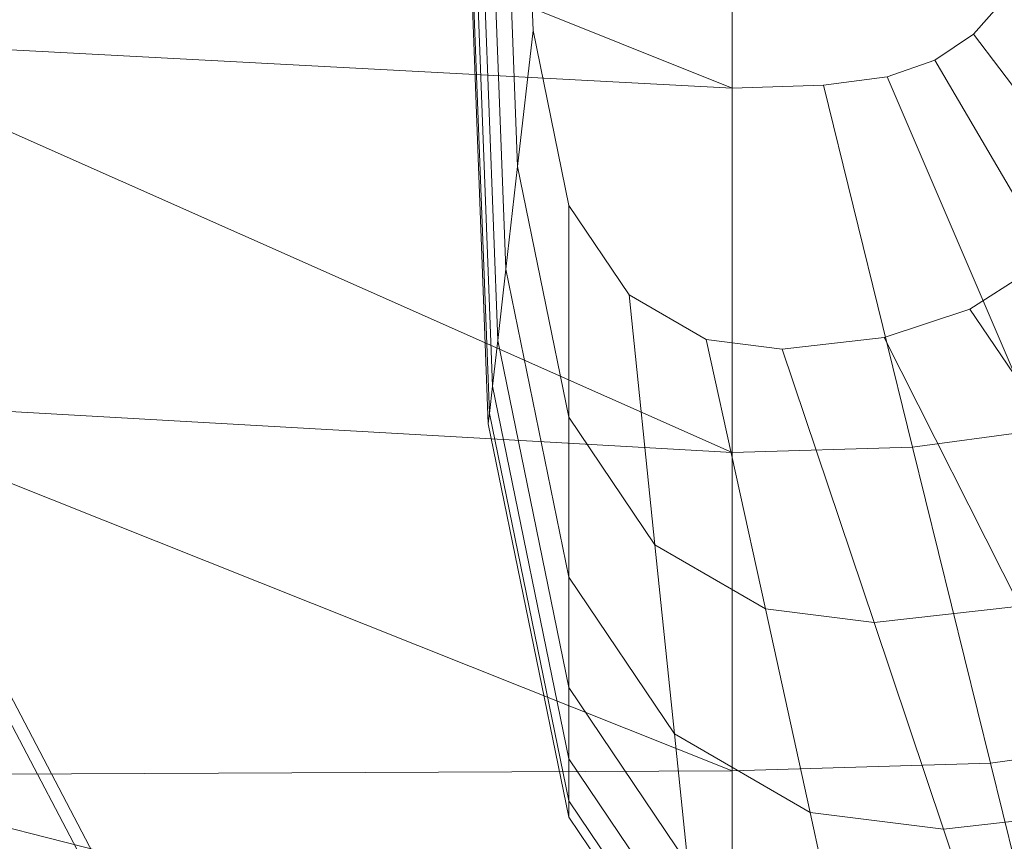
# Model space of a CAD drawing. Header units: metres. Extents: x 391.1 to 427.5, y 12.7 to 28.4.
# Tile 36 of 151: x 404.4909 to 404.5995, y 27.166 to 27.2566. Entities that reach past the tile are written whole.
import ezdxf

# ---------------------------------------------------------------- set-up
doc = ezdxf.new("R2010")
doc.units = ezdxf.units.M
doc.layers.add('02_MOBILIARIO', color=7, linetype='Continuous', lineweight=18)
doc.layers.add('A-DETL-____-MBND', color=7, linetype='Continuous', lineweight=18)

# ---------------------------------------------------------------- blocks, each defined once
blk = doc.blocks.new('Family - Rentamans P1-155105-04_ENLLUMENAT_P1')
at = {"layer": 'A-DETL-____-MBND', "color": 253, "true_color": 0xaaaaaa}
for p, q in [((0, 0.18276), (0.10273, 0.14157)), ((0.07584, 0.10456), (0.07287, 0.18276)), ((0.07598, 0.10571), (0.07304, 0.18276)), ((0.07689, 0.11374), (0.07426, 0.18276)), ((0.07778, 0.12158), (0.07545, 0.18276)), ((0.07907, 0.13292), (0.07717, 0.18276)), ((0.08078, 0.14793), (0.07945, 0.18276)), ((0.10273, 0.18276), (0.10273, 0.14157)), ((0.07631, 0.10869), (0.074, 0.1695)), ((0.13282, 0.15143), (0.12937, 0.14751)), ((0.08078, 0.14793), (0.07907, 0.13292)), ((0.08473, 0.12861), (0.08078, 0.14793)), ((0.10273, 0.14157), (0, 0.14702)), ((0, 0.14702), (0.10273, 0.10137)), ((0.12937, 0.14751), (0.12509, 0.14464)), ((0.15537, 0.1131), (0.12937, 0.14751)), ((0.12509, 0.14464), (0.11983, 0.14281)), ((0.14692, 0.10743), (0.12509, 0.14464)), ((0.11983, 0.14281), (0.11281, 0.14187)), ((0.11983, 0.14281), (0.13653, 0.10383)), ((0.10273, 0.14157), (0.11281, 0.14187)), ((0.10273, 0.14157), (0.10273, 0.10137)), ((0.11281, 0.14187), (0.12264, 0.10196)), ((0.07907, 0.13292), (0.07778, 0.12158)), ((0.08473, 0.10527), (0.07907, 0.13292)), ((0.09137, 0.11877), (0.08473, 0.12861)), ((0.08473, 0.12861), (0.08473, 0.10527)), ((0.13667, 0.12213), (0.12897, 0.11719)), ((0.07778, 0.12158), (0.07689, 0.11374)), ((0.08473, 0.08764), (0.07778, 0.12158)), ((0.09989, 0.11385), (0.09137, 0.11877)), ((0.09137, 0.11877), (0.09423, 0.09119)), ((0.12897, 0.11719), (0.1195, 0.11406)), ((0.12897, 0.11719), (0.14804, 0.08893)), ((0.1195, 0.11406), (0.10826, 0.11279)), ((0.1195, 0.11406), (0.13449, 0.08444)), ((0.07689, 0.11374), (0.07631, 0.10869)), ((0.08473, 0.07545), (0.07689, 0.11374)), ((0.10826, 0.11279), (0.09989, 0.11385)), ((0.09989, 0.11385), (0.10642, 0.08414)), ((0.10826, 0.11279), (0.1184, 0.08263)), ((0.07631, 0.10869), (0.07598, 0.1057)), ((0.08473, 0.0676), (0.07631, 0.10869)), ((0.10273, 0.10137), (0, 0.10722)), ((0, 0.10722), (0.10273, 0.06628)), ((0.07598, 0.10571), (0.07584, 0.10456)), ((0.08473, 0.06296), (0.07598, 0.1057)), ((0.08473, 0.06117), (0.07584, 0.10456)), ((0.09423, 0.09119), (0.08473, 0.10527)), ((0.08473, 0.10527), (0.08473, 0.08764)), ((0.13653, 0.10383), (0.12264, 0.10196)), ((0.12264, 0.10196), (0.10273, 0.10137)), ((0.10273, 0.10137), (0.10273, 0.06628)), ((0.12264, 0.10196), (0.13123, 0.06713)), ((0.10642, 0.08414), (0.09423, 0.09119)), ((0.09423, 0.09119), (0.09638, 0.07036)), ((0.09638, 0.07036), (0.08473, 0.08764)), ((0.08473, 0.08764), (0.08473, 0.07545)), ((0.1184, 0.08263), (0.10642, 0.08414)), ((0.10642, 0.08414), (0.11135, 0.0617)), ((0.13449, 0.08444), (0.1184, 0.08263)), ((0.1184, 0.08263), (0.12606, 0.05985)), ((0.03228, 0.05718), (0.02062, 0.07939)), ((0.03136, 0.05592), (0.01958, 0.07835)), ((0.09788, 0.05596), (0.08473, 0.07545)), ((0.08473, 0.07545), (0.08473, 0.0676)), ((0.11135, 0.0617), (0.09638, 0.07036)), ((0.09638, 0.07036), (0.09788, 0.05596)), ((0.1511, 0.06981), (0.13123, 0.06713)), ((0.08473, 0.06296), (0.08473, 0.0676)), ((0.09884, 0.04668), (0.08473, 0.0676)), ((0.10273, 0.06628), (0, 0.06579)), ((0.13123, 0.06713), (0.10273, 0.06628)), ((0.10273, 0.06628), (0.10273, 0.03978)), ((0.13123, 0.06713), (0.13772, 0.04082)), ((0, 0.06579), (0.10273, 0.03978)), ((0.08473, 0.06117), (0.08473, 0.06296)), ((0.09941, 0.0412), (0.08473, 0.06296)), ((0.14581, 0.06207), (0.12606, 0.05985)), ((0.09963, 0.03908), (0.08473, 0.06117)), ((0.12606, 0.05985), (0.11135, 0.0617)), ((0.11135, 0.0617), (0.11476, 0.0462)), ((0.12606, 0.05985), (0.13135, 0.04411))]:
    blk.add_line(p, q, dxfattribs=at)
blk = doc.blocks.new('LONDR55-XX_ZZ-ARQ-CAA-M3D-Londres55_ifc-1-04_ENLLUMENAT_P1')
at = {"layer": '02_MOBILIARIO', "color": 253, "lineweight": 18, "true_color": 0xaaaaaa}
blk.add_blockref('Family - Rentamans P1-155105-04_ENLLUMENAT_P1', (404.46677, 27.10751), dxfattribs=at)

msp = doc.modelspace()

# ---------------------------------------------------------------- block references
at = {"lineweight": 5}
msp.add_blockref('LONDR55-XX_ZZ-ARQ-CAA-M3D-Londres55_ifc-1-04_ENLLUMENAT_P1', (0, 0), dxfattribs=at)

doc.saveas('drawing.dxf')
